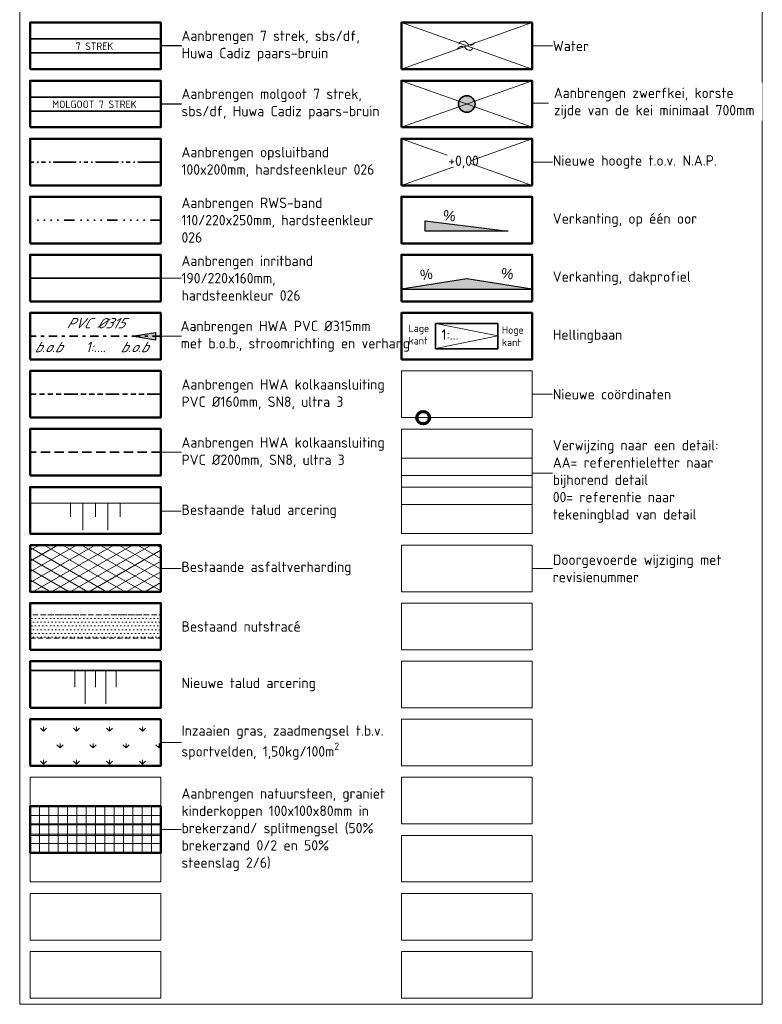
# Model space of a CAD drawing. Header units: metres. Extents: x 264779 to 275389, y 575281 to 580396.
# Tile 172 of 174: x 268162 to 268341, y 577177 to 577414. Entities that reach past the tile are written whole.
import ezdxf
from ezdxf.enums import TextEntityAlignment as Align

# ---------------------------------------------------------------- set-up
doc = ezdxf.new("R2018")
doc.units = ezdxf.units.M
for name, pattern in [('B-WE-RI-HWA_HUISAANSLUITING_PVC_125-G', [10, 3.25, -0.75, 1.25, -0.75, 1.25, -0.75, 1.25, -0.75]), ('B-WE-RI-HWA_PVC_125-G', [10, 2.25, -1.083333, 2.25, -1.083333, 2.25, -1.083333]), ('B-WE-RI-HWA_PVC_315-G', [10, 2, -1.125, 0.75, -1.125, 2, -1.125, 0.75, -1.125]), ('B-WE-VH-KANTOPSLUITING_OPSLUITBAND_[AFMETINGEN1]-G', [10, 5.5, -0.875, 0, -0.875, 1, -0.875, 0, -0.875]), ('B-WE-VH-KANTOPSLUITING_TROTTOIRBAND_RWS_[AFMETINGEN1]-G', [10, 2.5, -1.5, 0, -1.5, 0, -1.5, 0, -1.5, 0, -1.5]), ('DASHED', [19.05, 12.7, -6.35])]:
    doc.linetypes.add(name, pattern=pattern)
for name, color, linetype, lineweight in [('B-WE-GW-TALUDARCERING-G', 252, 'Continuous', 18), ('B-WE-GW-TALUDARCERING_KORT-G', 252, 'Continuous', 18), ('B-WE-GW-TALUDARCERING_LANG-G', 252, 'Continuous', 18), ('B-WE-KL-TRACE-G', 252, 'DASHED', 18), ('B-WE-VH-VERHARDING_ASFALT-A', 252, 'Continuous', 18), ('N-OI-RI-ALGEMEEN-B.O.B.-T25', 7, 'Continuous', 25), ('N-OI-RI-ALGEMEEN-INFORMATIE-T25', 7, 'Continuous', 25), ('N-OI-RI-ALGEMEEN-STROOMRICHTING-S', 7, 'Continuous', 25), ('N-OI-RI-ALGEMEEN-VERHANG-T25', 7, 'Continuous', 25), ('N-WE-GW-TALUD_KRUIN-G', 3, 'Continuous', 35), ('N-WE-GW-TALUDARCERING_KORT-G', 90, 'Continuous', 18), ('N-WE-GW-TALUDARCERING_LANG-G', 60, 'Continuous', 13), ('N-WE-OG-TOPOGRAFIE-G', 7, 'Continuous', 35), ('N-WE-VH-GOOT_SBS-G', 40, 'Continuous', 35), ('N-WE-VH-HELLING_AANDUIDING-G', 30, 'Continuous', 18), ('N-WE-VH-KANTOPSLUITING_INRITBAND_190-220x160-G', 60, 'B-WE-VH-KANTOPSLUITING_GAZONBAND_[AFMETINGEN1]-G', 35), ('N-WE-VH-KANTOPSLUITING_OPSLUITBAND_100x200-G', 60, 'B-WE-VH-KANTOPSLUITING_OPSLUITBAND_[AFMETINGEN1]-G', 35), ('N-WE-VH-KANTOPSLUITING_TROTTOIRBAND_RWS_110-220x250-G', 60, 'B-WE-VH-KANTOPSLUITING_TROTTOIRBAND_RWS_[AFMETINGEN1]-G', 35), ('N-WE-VH-STREKLAGEN_SBS-G', 40, 'Continuous', 35), ('N-WE-VH-VERHARDING_BETON-A', 254, 'Continuous', 18), ('N-WE-VH-VERHARDING_NATUURSTEEN-A', 40, 'Continuous', 18), ('N-XX-AL-HOOGTELABEL-T25-M', 7, 'Continuous', 25), ('N-XX-AL-TOPOGRAFIE-G', 7, 'Continuous', 35), ('N-XX-AL-TOPOGRAFIE-S', 7, 'Continuous', 18), ('X-XX-AL-T18-1000', 10, 'Continuous', 18), ('X-XX-AL-T25', 7, 'Continuous', 25), ('X-XX-AL-TEKENBLAD_KADER_LEGENDA_BENAMINGSKADER_35-G', 7, 'Continuous', 50), ('X-XX-AL-VERKANTING_DAKPROFIEL-S', 7, 'Continuous', 25), ('X-XX-AL-VERKANTING_ÉÉN_OOR-S', 7, 'Continuous', 25), ('X-XX-AL-VERWIJZING_COORDINATEN-T25', 7, 'Continuous', 25)]:
    doc.layers.add(name, color=color, linetype=linetype, lineweight=lineweight)
for name, color, linetype, lineweight, true_color in [('B-WE-KL-TRACE-A', 9, 'Continuous', 13, 0x808080), ('N-GV-GR-GRAS_BERMKRUIDENMENGSEL-A', 7, 'Continuous', 18, 0x00a500), ('N-OI-RI-HWA_KOLKAANSLUITING_PVC_160-G', 150, 'B-WE-RI-HWA_HUISAANSLUITING_PVC_125-G', 35, 0x007fff), ('N-OI-RI-HWA_KOLKAANSLUITING_PVC_200-G', 150, 'B-WE-RI-HWA_PVC_125-G', 35, 0x007fff), ('N-OI-RI-HWA_PVC_315-G', 150, 'B-WE-RI-HWA_PVC_315-G', 35, 0x007fff)]:
    doc.layers.add(name, color=color, linetype=linetype, lineweight=lineweight, true_color=true_color)
doc.layers.add('X-XX-AL-Hulp', color=6, linetype='Continuous', plot=False)
doc.layers.add('X-XX-AL-HULPLAAG-G', color=6, linetype='Continuous', lineweight=18, plot=False)
doc.layers.add('X-XX-AL-T70-250', color=210, linetype='Continuous', lineweight=70, plot=False)
doc.styles.add('NLCS-ISO-ANNOTATIVE-T18', font='NLCS-ISO.ttf', dxfattribs={"height": 1.8})
doc.styles.add('NLCS-ISO-ANNOTATIVE-T25', font='NLCS-ISO.ttf', dxfattribs={"height": 2.5})
doc.styles.add('NLCS-ISO-ANNOTATIVE-T25 BESTAAND', font='NLCS-ISO.ttf', dxfattribs={"height": 2.5})
doc.styles.add('NLCS-ISO-ANNOTATIVE-T25-BOB', font='NLCS-ISO.ttf', dxfattribs={"oblique": 30, "height": 2.5})
doc.styles.add('NLCS-ISO-M1000-T25', font='NLCS-ISO.ttf', dxfattribs={"height": 2.5})
doc.styles.get("Standard").update_dxf_attribs({"font": 'arial.ttf'})
doc.linetypes.add('B-WE-VH-KANTOPSLUITING_GAZONBAND_[AFMETINGEN1]-G', pattern='A,4,-3,[160,NLCS.shx,S=0.25,R=0,X=0,Y=0],-3', length=10)

# ---------------------------------------------------------------- blocks, each defined once
blk = doc.blocks.new('*U318')
at = {"layer": 'X-XX-AL-HULPLAAG-G'}
blk.add_lwpolyline([(-15.75, -5.62), (15.75, -5.62), (15.75, 5.62), (-15.75, 5.62)], close=True, dxfattribs=at)
blk = doc.blocks.new('*U319')
at = {"layer": 'X-XX-AL-HULPLAAG-G', "color": 0, "linetype": 'ByBlock', "lineweight": -2, "transparency": 16777216}
for p in [(0, -238), (89.5, -238), (0, -252), (89.5, -252), (0, -266), (89.5, -266), (0, -280), (89.5, -280), (0, -294), (89.5, -294), (0, -308), (89.5, -308), (0, -322), (89.5, -322), (0, -336), (89.5, -336), (0, -350), (89.5, -350), (0, -364), (89.5, -364), (0, -378), (89.5, -378), (0, -392), (89.5, -392), (0, -406), (89.5, -406), (0, -420), (89.5, -420), (0, -434), (89.5, -434), (0, -448), (89.5, -448), (0, -462), (89.5, -462)]:
    blk.add_blockref('*U318', p, dxfattribs=at)
blk = doc.blocks.new('*U145')
at = {"layer": 'X-XX-AL-T25', "ltscale": 0.5}
blk.add_hatch(color=256, dxfattribs=at).paths.add_polyline_path([(-3.33, 0), (1.67, 0.83), (1.67, -0.83)])
at = {"layer": 'X-XX-AL-T25'}
blk.add_lwpolyline([(-3.33, 0), (1.67, 0.83), (1.67, -0.83)], close=True, dxfattribs=at)
blk = doc.blocks.new('*U42')
h = blk.add_hatch(color=256)
h.dxf.hatch_style = 1
h.paths.add_polyline_path([(-15.75, 0), (0, 0), (15.75, 0), (0, 2.5)])
at = {"flags": 128}
blk.add_lwpolyline([(-15.75, 0), (0, 0), (15.75, 0), (0, 2.5)], close=True, dxfattribs=at)
at = {"lineweight": 30, "flags": 30}
for tag, rotation, p in [('HELLING_2', 8, (-11.38, 4.6)), ('HELLING', 352, (8.51, 5.21))]:
    blk.add_attdef(tag, text='', height=2.5, rotation=rotation, dxfattribs=at).set_placement(p, align=Align.TOP_LEFT)
blk = doc.blocks.new('*U41')
h = blk.add_hatch(color=256)
h.dxf.hatch_style = 1
h.paths.add_polyline_path([(20, 0), (0, 0), (0, 2.5)])
at = {"flags": 128}
blk.add_lwpolyline([(20, 0), (0, 0), (0, 2.5), (20, 0)], dxfattribs=at)
at = {"lineweight": 30, "flags": 35}
blk.add_attdef('HELLING', text='', height=2.5, rotation=353, dxfattribs=at).set_placement((4.51, 5.13), align=Align.TOP_LEFT)
blk = doc.blocks.new('N-SAL-COORDINATEN-SO-ANNO')
at = {"layer": 'X-XX-AL-T70-250'}
blk.add_circle((0, 0), 1.5, dxfattribs=at)
blk = doc.blocks.new('SOG-TOPOGRAFIE_WATER-SO')
at = {"flags": 128}
for points in [[(-1.91, 0.46), (-1.82, 0.6, -0.538831), (0.18, 0.63, 0.605168), (1.86, 0.83, -4.035705)], [(-2.28, -0.81), (-2.19, -0.67, -0.538831), (-0.18, -0.63, 0.605168), (1.49, -0.44, -4.035705)]]:
    blk.add_lwpolyline(points, format="xyb", dxfattribs=at)

msp = doc.modelspace()

# ---------------------------------------------------------------- hatches: boundary and pattern name
at = {"layer": 'B-WE-KL-TRACE-A'}
h = msp.add_hatch(dxfattribs=at)
h.set_pattern_fill('DOTS', color=256, scale=0.5625)
h.set_pattern_definition([(0, (268219.1385, 574738.912), (0.44648438, 0.89296875), [0, -0.89296875])])
h.paths.add_polyline_path([(268164.249, 577264.868), (268195.749, 577264.868), (268195.749, 577270.493), (268164.249, 577270.493)])
at = {"layer": 'B-WE-VH-VERHARDING_ASFALT-A'}
h = msp.add_hatch(dxfattribs=at)
h.set_pattern_fill('AVH-ASFALT', color=256, scale=2.25, angle=90, style=0, pattern_type=2)
h.set_pattern_definition([(150, (268122.0452, 577376.0005), (-1.125, -1.948557), []), (210, (268122.0452, 577376.0005), (1.125, -1.948557), [])])
h.paths.add_polyline_path([(268195.749, 577276.056), (268195.749, 577287.306), (268164.249, 577287.306), (268164.249, 577276.056)])
at = {"layer": 'N-GV-GR-GRAS_BERMKRUIDENMENGSEL-A'}
h = msp.add_hatch(dxfattribs=at)
h.set_pattern_fill('AGR-KRUIDEN', color=256, scale=0.5625, pattern_type=2)
h.set_pattern_definition([(90, (509807.0935, 1200934.446), (-3.977475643, 3.977475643), [1.0546875, -6.90026379]), (45, (509807.0935, 1200934.446), (-3.977475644, 3.977475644), [1.0546875, -4.5703125]), (135, (509807.0935, 1200934.446), (-3.977475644, -3.977475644), [1.0546875, -4.5703125])])
h.paths.add_polyline_path([(268195.73, 577234.056), (268195.73, 577245.306), (268164.249, 577245.306), (268164.249, 577234.056)])
at = {"layer": 'N-WE-VH-VERHARDING_BETON-A'}
h = msp.add_hatch(color=256, dxfattribs=at)
h.dxf.hatch_style = 1
edge = h.paths.add_edge_path()
edge.add_arc((268269.499, 577393.681), 2, 0, 360)
at = {"layer": 'N-WE-VH-VERHARDING_NATUURSTEEN-A'}
h = msp.add_hatch(dxfattribs=at)
h.set_pattern_fill('AVH-BETONPLAAT_BLOK', color=256, scale=1.125, pattern_type=2)
h.set_pattern_definition([(0, (268164.2492, 577213.0558), (0, 2.25), []), (90, (268164.2492, 577213.0558), (-2.25, 1e-16), [])])
h.paths.add_polyline_path([(268195.72, 577213.056), (268195.72, 577224.306), (268164.249, 577224.306), (268164.249, 577213.056)])

# ---------------------------------------------------------------- linework, layer by layer
at = {"layer": 'B-WE-GW-TALUDARCERING-G', "flags": 128}
msp.add_lwpolyline([(268195.749, 577297.396), (268164.249, 577297.396)], dxfattribs=at)
at = {"layer": 'B-WE-GW-TALUDARCERING_KORT-G', "flags": 128}
for points in [[(268173.999, 577297.396), (268173.999, 577294.134)], [(268179.999, 577297.396), (268179.999, 577294.134)], [(268185.999, 577297.396), (268185.999, 577294.134)]]:
    msp.add_lwpolyline(points, dxfattribs=at)
at = {"layer": 'B-WE-GW-TALUDARCERING_LANG-G', "flags": 128}
for points in [[(268176.999, 577297.396), (268176.999, 577290.871)], [(268182.999, 577297.396), (268182.999, 577290.871)]]:
    msp.add_lwpolyline(points, dxfattribs=at)
at = {"layer": 'B-WE-KL-TRACE-G', "ltscale": 0.1, "flags": 128}
msp.add_lwpolyline([(268164.249, 577264.868), (268195.749, 577264.868), (268195.749, 577270.493), (268164.249, 577270.493)], close=True, dxfattribs=at)
at = {"layer": 'N-OI-RI-HWA_KOLKAANSLUITING_PVC_160-G', "flags": 128}
msp.add_lwpolyline([(268195.749, 577323.681), (268164.249, 577323.681)], dxfattribs=at)
at = {"layer": 'N-OI-RI-HWA_KOLKAANSLUITING_PVC_200-G', "flags": 128}
msp.add_lwpolyline([(268195.749, 577309.681), (268164.249, 577309.681)], dxfattribs=at)
at = {"layer": 'N-OI-RI-HWA_PVC_315-G', "flags": 128}
msp.add_lwpolyline([(268195.749, 577337.681), (268164.249, 577337.681)], dxfattribs=at)
at = {"layer": 'N-WE-GW-TALUD_KRUIN-G', "flags": 128}
msp.add_lwpolyline([(268195.749, 577257.084), (268164.249, 577257.084)], dxfattribs=at)
at = {"layer": 'N-WE-GW-TALUDARCERING_KORT-G', "flags": 128}
for points in [[(268174.999, 577257.084), (268174.999, 577253.071)], [(268179.999, 577257.084), (268179.999, 577253.071)], [(268184.999, 577257.084), (268184.999, 577253.071)]]:
    msp.add_lwpolyline(points, dxfattribs=at)
at = {"layer": 'N-WE-GW-TALUDARCERING_LANG-G', "flags": 128}
for points in [[(268177.499, 577257.084), (268177.499, 577249.059)], [(268182.499, 577257.084), (268182.499, 577249.059)]]:
    msp.add_lwpolyline(points, dxfattribs=at)
at = {"layer": 'N-WE-VH-KANTOPSLUITING_INRITBAND_190-220x160-G', "flags": 128}
msp.add_lwpolyline([(268195.749, 577351.701), (268164.249, 577351.701)], dxfattribs=at)
at = {"layer": 'N-WE-VH-KANTOPSLUITING_OPSLUITBAND_100x200-G', "flags": 128}
msp.add_lwpolyline([(268195.749, 577379.681), (268164.249, 577379.681)], dxfattribs=at)
at = {"layer": 'N-WE-VH-KANTOPSLUITING_TROTTOIRBAND_RWS_110-220x250-G', "ltscale": 0.99999, "flags": 128}
msp.add_lwpolyline([(268195.749, 577365.681), (268164.249, 577365.681)], dxfattribs=at)
at = {"layer": 'N-XX-AL-TOPOGRAFIE-G', "ltscale": 0.99999}
msp.add_circle((268269.499, 577393.681), 2, dxfattribs=at)
at = {"layer": 'X-XX-AL-HULPLAAG-G'}
msp.add_lwpolyline([(268161.749, 577176.556), (268340.749, 577176.556), (268340.749, 577653.056), (268161.749, 577653.056)], close=True, dxfattribs=at)
for points in [[(268253.749, 577413.306), (268285.249, 577402.056)], [(268285.249, 577413.306), (268253.749, 577402.056)], [(268253.749, 577385.306), (268285.249, 577374.056)], [(268285.249, 577385.306), (268253.749, 577374.056)]]:
    msp.add_lwpolyline(points, dxfattribs=at)
at = {"layer": 'X-XX-AL-HULPLAAG-G', "flags": 128}
for points in [[(268290.249, 577407.681), (268285.249, 577407.681)], [(268290.249, 577393.85), (268285.227, 577393.85)], [(268290.279, 577379.681), (268285.249, 577379.681)], [(268200.749, 577351.681), (268195.749, 577351.681)], [(268290.249, 577323.681), (268285.249, 577323.681)], [(268290.249, 577304.681), (268285.249, 577304.681)], [(268200.749, 577295.456), (268195.749, 577295.456)], [(268200.721, 577281.681), (268195.752, 577281.681)], [(268290.249, 577281.681), (268285.249, 577281.681)]]:
    msp.add_lwpolyline(points, dxfattribs=at)
at = {"layer": 'X-XX-AL-HULPLAAG-G', "ltscale": 0.99999, "flags": 128}
for points in [[(268253.749, 577399.306), (268285.249, 577388.056)], [(268285.249, 577399.306), (268253.749, 577388.056)]]:
    msp.add_lwpolyline(points, dxfattribs=at)
at = {"layer": 'X-XX-AL-HULPLAAG-G', "flags": 128}
for points in [[(268253.749, 577318.056), (268285.249, 577318.056), (268285.249, 577329.306), (268253.749, 577329.306)], [(268253.749, 577297.056), (268285.249, 577297.056), (268285.249, 577308.306), (268253.749, 577308.306)], [(268253.749, 577276.056), (268285.249, 577276.056), (268285.249, 577287.306), (268253.749, 577287.306)]]:
    msp.add_lwpolyline(points, close=True, dxfattribs=at)
at = {"layer": 'X-XX-AL-TEKENBLAD_KADER_LEGENDA_BENAMINGSKADER_35-G', "flags": 128}
for points in [[(268164.249, 577402.056), (268195.749, 577402.056), (268195.749, 577413.306), (268164.249, 577413.306)], [(268253.749, 577402.056), (268285.249, 577402.056), (268285.249, 577413.306), (268253.749, 577413.306)], [(268253.749, 577388.056), (268285.249, 577388.056), (268285.249, 577399.306), (268253.749, 577399.306)], [(268164.249, 577374.056), (268195.749, 577374.056), (268195.749, 577385.306), (268164.249, 577385.306)], [(268253.749, 577374.056), (268285.249, 577374.056), (268285.249, 577385.306), (268253.749, 577385.306)], [(268164.249, 577360.056), (268195.749, 577360.056), (268195.749, 577371.306), (268164.249, 577371.306)], [(268253.749, 577360.056), (268285.249, 577360.056), (268285.249, 577371.306), (268253.749, 577371.306)], [(268164.249, 577346.056), (268195.749, 577346.056), (268195.749, 577357.306), (268164.249, 577357.306)], [(268253.749, 577346.056), (268285.249, 577346.056), (268285.249, 577357.306), (268253.749, 577357.306)], [(268164.249, 577318.056), (268195.749, 577318.056), (268195.749, 577329.306), (268164.249, 577329.306)], [(268164.249, 577304.056), (268195.749, 577304.056), (268195.749, 577315.306), (268164.249, 577315.306)], [(268164.249, 577290.056), (268195.749, 577290.056), (268195.749, 577301.306), (268164.249, 577301.306)], [(268164.249, 577287.306), (268164.249, 577276.056), (268195.749, 577276.056), (268195.749, 577287.306), (268164.249, 577287.306)], [(268164.249, 577262.056), (268195.749, 577262.056), (268195.749, 577273.306), (268164.249, 577273.306)], [(268164.249, 577248.056), (268195.749, 577248.056), (268195.749, 577259.306), (268164.249, 577259.306)], [(268164.249, 577234.056), (268195.749, 577234.056), (268195.749, 577245.306), (268164.249, 577245.306)], [(268164.249, 577213.056), (268195.749, 577213.056), (268195.749, 577224.306), (268164.249, 577224.306)]]:
    msp.add_lwpolyline(points, close=True, dxfattribs=at)

# ---------------------------------------------------------------- block references
at = {"layer": 'N-XX-AL-TOPOGRAFIE-S'}
msp.add_blockref('SOG-TOPOGRAFIE_WATER-SO', (268269.499, 577407.681), dxfattribs=at)
at = {"layer": 'X-XX-AL-HULPLAAG-G'}
msp.add_blockref('*U319', (268179.999, 577645.681), dxfattribs=at)
at = {"layer": 'X-XX-AL-VERKANTING_DAKPROFIEL-S'}
ref = msp.add_blockref('*U42', (268269.499, 577349.02), dxfattribs=at)
lines = msp.add_mtext('%', dxfattribs={"layer": '0', "insert": (268258.122, 577353.624), "char_height": 2.5, "attachment_point": 1, "rotation": 8, "bg_fill": 3, "box_fill_scale": 1.15, "bg_fill_color": 256, "bg_fill_transparency": 0})
ref.add_attrib('HELLING_2', '', (268258.122, 577353.624)).embed_mtext(lines)
lines = msp.add_mtext('%', dxfattribs={"layer": '0', "insert": (268278.005, 577354.226), "char_height": 2.5, "attachment_point": 1, "rotation": 352, "bg_fill": 3, "box_fill_scale": 1.15, "bg_fill_color": 256, "bg_fill_transparency": 0})
ref.add_attrib('HELLING', '', (268278.005, 577354.226)).embed_mtext(lines)
at = {"layer": 'X-XX-AL-VERKANTING_ÉÉN_OOR-S'}
ref = msp.add_blockref('*U41', (268259.499, 577363.035), dxfattribs=at)
lines = msp.add_mtext('%', dxfattribs={"layer": '0', "insert": (268264.007, 577368.165), "char_height": 2.5, "attachment_point": 1, "rotation": 353, "bg_fill": 3, "box_fill_scale": 1.15, "bg_fill_color": 256, "bg_fill_transparency": 0})
ref.add_attrib('HELLING', '', (268264.007, 577368.165)).embed_mtext(lines)
at = {"layer": 'X-XX-AL-VERWIJZING_COORDINATEN-T25'}
msp.add_blockref('N-SAL-COORDINATEN-SO-ANNO', (268258.993, 577318.025), dxfattribs=at)

# ---------------------------------------------------------------- next in the draw order: texts
at = {"layer": 'N-OI-RI-ALGEMEEN-B.O.B.-T25', "ltscale": 0.5, "insert": (268190.483, 577335.073, 0.225), "char_height": 2.5, "width": 8.96442, "attachment_point": 5, "style": 'NLCS-ISO-ANNOTATIVE-T25-BOB', "bg_fill": 3, "box_fill_scale": 1.15, "bg_fill_color": 256, "bg_fill_transparency": 0}
msp.add_mtext('\\A1;\\pxql;b.o.b', dxfattribs=at)
at = {"layer": 'N-OI-RI-ALGEMEEN-INFORMATIE-T25', "ltscale": 0.5, "insert": (268179.999, 577340.82, 0.225), "char_height": 2.5, "attachment_point": 5, "style": 'NLCS-ISO-ANNOTATIVE-T25-BOB', "bg_fill": 3, "box_fill_scale": 1.15, "bg_fill_color": 256, "bg_fill_transparency": 0}
msp.add_mtext('\\A1;PVC %%C315', dxfattribs=at)
at = {"layer": 'N-XX-AL-HOOGTELABEL-T25-M', "insert": (268265.069, 577381.266), "char_height": 2.5, "width": 5.2144, "attachment_point": 1, "style": 'NLCS-ISO-M1000-T25', "bg_fill": 3, "box_fill_scale": 1.1, "bg_fill_color": 256, "bg_fill_transparency": 0}
msp.add_mtext('+0,00', dxfattribs=at)
at = {"layer": 'X-XX-AL-T18-1000', "char_height": 1.8, "attachment_point": 5, "style": 'NLCS-ISO-ANNOTATIVE-T18', "bg_fill": 3, "box_fill_scale": 1.5, "bg_fill_color": 256, "bg_fill_transparency": 0}
for s, insert, width in [('7 STREK', (268179.762, 577407.618), 9.198), ('MOLGOOT 7 STREK', (268179.762, 577393.618), 20.358)]:
    msp.add_mtext(s, dxfattribs=dict(at, insert=insert, width=width))
at = {"layer": 'X-XX-AL-T25', "attachment_point": 4, "bg_fill": 3, "box_fill_scale": 1, "bg_fill_color": 256, "bg_fill_transparency": 0}
for s, insert, char_height, width, style in [('Aanbrengen 7 strek, sbs/df, Huwa Cadiz paars-bruin', (268200.749, 577407.681), 2.5, 44.025, 'NLCS-ISO-ANNOTATIVE-T25'), ('Aanbrengen molgoot 7 strek, sbs/df, Huwa Cadiz paars-bruin', (268200.749, 577393.681), 2.5, 49.48271, 'NLCS-ISO-ANNOTATIVE-T25'), ('Aanbrengen opsluitband 100x200mm, hardsteenkleur 026', (268200.749, 577379.681), 2.5, 48.35811, 'NLCS-ISO-ANNOTATIVE-T25'), ('Aanbrengen RWS-band 110/220x250mm, hardsteenkleur 026', (268200.749, 577365.681), 2.5, 47.07283, 'NLCS-ISO-ANNOTATIVE-T25'), ('Aanbrengen inritband 190/220x160mm, hardsteenkleur 026   ', (268200.749, 577351.681), 2.5, 45.94825, 'NLCS-ISO-ANNOTATIVE-T25'), ('Aanbrengen HWA PVC %%C315mm\\Pmet b.o.b., stroomrichting en verhang', (268200.531, 577337.681), 2.5, 52.78991, 'NLCS-ISO-ANNOTATIVE-T25'), ('Lage \\Pkant', (268255.499, 577338.081), 1.8, 1.8, 'NLCS-ISO-ANNOTATIVE-T18'), ('Hoge \\Pkant', (268277.999, 577337.681), 1.8, 1.8, 'NLCS-ISO-ANNOTATIVE-T18'), ('1:...', (268263.433, 577338.081), 2.5, 2.5, 'NLCS-ISO-ANNOTATIVE-T25'), ('Aanbrengen HWA kolkaansluiting PVC %%C160mm, SN8, ultra 3', (268200.749, 577323.681), 2.5, 50.67524, 'NLCS-ISO-ANNOTATIVE-T25'), ('Aanbrengen HWA kolkaansluiting PVC %%C200mm, SN8, ultra 3', (268200.749, 577309.681), 2.5, 50.34456, 'NLCS-ISO-ANNOTATIVE-T25'), ('Verwijzing naar een detail:\\PAA= referentieletter naar bijhorend detail\\P00= referentie naar tekeningblad van detail', (268290.249, 577302.681), 2.5, 40.775, 'NLCS-ISO-ANNOTATIVE-T25'), ('Doorgevoerde wijziging met revisienummer', (268290.249, 577281.681), 2.5, 41.275, 'NLCS-ISO-ANNOTATIVE-T25'), ('Inzaaien gras, {\\A1;zaadmengsel t.b.v. sportvelden, 1,50kg/100m\\H0.7x;\\S2^ ;}', (268200.749, 577239.681), 2.5, 49.58637, 'NLCS-ISO-ANNOTATIVE-T25'), ('\\A1;Aanbrengen natuursteen, graniet kinderkoppen 100x100x80mm in brekerzand/ splitmengsel (50% brekerzand 0/2 en 50% steenslag 2/6)', (268200.749, 577218.681), 2.5, 49.65502, 'NLCS-ISO-ANNOTATIVE-T25')]:
    msp.add_mtext(s, dxfattribs=dict(at, insert=insert, char_height=char_height, width=width, style=style))
at = {"layer": 'X-XX-AL-T25', "char_height": 2.5, "attachment_point": 4, "style": 'NLCS-ISO-ANNOTATIVE-T25', "bg_fill": 3, "box_fill_scale": 1, "bg_fill_color": 256, "bg_fill_transparency": 0}
for s, insert in [('Water', (268290.249, 577407.681)), ('Nieuwe hoogte t.o.v. N.A.P.', (268290.249, 577379.681)), ('Verkanting, op één oor', (268290.249, 577365.681)), ('Verkanting, dakprofiel', (268290.249, 577351.681)), ('Hellingbaan', (268290.249, 577337.681)), ('Nieuwe coördinaten', (268290.249, 577323.681)), ('Bestaande talud arcering', (268200.749, 577295.456)), ('Bestaande asfaltverharding', (268200.724, 577281.677)), ('Bestaand nutstracé', (268200.749, 577267.681)), ('Nieuwe talud arcering', (268200.749, 577253.681))]:
    msp.add_mtext(s, dxfattribs=dict(at, insert=insert))
at = {"layer": 'X-XX-AL-T25', "insert": (268290.507, 577393.89), "char_height": 2.5, "width": 49.025, "attachment_point": 4, "rotation": 360, "style": 'NLCS-ISO-ANNOTATIVE-T25', "bg_fill": 2}
msp.add_mtext('Aanbrengen zwerfkei, korste zijde van de kei minimaal 700mm', dxfattribs=at)

# ---------------------------------------------------------------- next in the draw order: linework, layer by layer
at = {"layer": 'N-WE-OG-TOPOGRAFIE-G'}
msp.add_lwpolyline([(268261.999, 577334.631), (268276.999, 577334.631), (268276.999, 577340.731), (268261.999, 577340.731)], close=True, dxfattribs=at)
at = {"layer": 'N-WE-VH-GOOT_SBS-G', "flags": 128}
for points in [[(268195.749, 577395.368), (268164.249, 577395.368)], [(268195.749, 577391.993), (268164.249, 577391.993)]]:
    msp.add_lwpolyline(points, dxfattribs=at)
at = {"layer": 'N-WE-VH-HELLING_AANDUIDING-G', "ltscale": 0.75}
msp.add_lwpolyline([(268261.999, 577340.731), (268276.999, 577337.731), (268261.999, 577334.731)], dxfattribs=at)
at = {"layer": 'N-WE-VH-STREKLAGEN_SBS-G', "flags": 128}
for points in [[(268195.749, 577409.368), (268164.249, 577409.368)], [(268195.749, 577405.993), (268164.249, 577405.993)]]:
    msp.add_lwpolyline(points, dxfattribs=at)
at = {"layer": 'X-XX-AL-Hulp', "flags": 128}
for points in [[(268200.749, 577407.681), (268195.749, 577407.681)], [(268200.749, 577393.681), (268195.749, 577393.681)]]:
    msp.add_lwpolyline(points, dxfattribs=at)
at = {"layer": 'X-XX-AL-HULPLAAG-G', "flags": 128}
for points in [[(268200.749, 577337.681), (268195.749, 577337.681)], [(268200.749, 577309.681), (268195.729, 577309.681)], [(268200.73, 577239.681), (268195.749, 577239.681)], [(268200.72, 577218.681), (268195.749, 577218.681)]]:
    msp.add_lwpolyline(points, dxfattribs=at)
at = {"layer": 'X-XX-AL-TEKENBLAD_KADER_LEGENDA_BENAMINGSKADER_35-G', "flags": 128}
for points in [[(268164.249, 577388.056), (268195.749, 577388.056), (268195.749, 577399.306), (268164.249, 577399.306)], [(268164.249, 577332.056), (268195.749, 577332.056), (268195.749, 577343.306), (268164.249, 577343.306)], [(268253.749, 577332.056), (268285.249, 577332.056), (268285.249, 577343.306), (268253.749, 577343.306)]]:
    msp.add_lwpolyline(points, close=True, dxfattribs=at)

# ---------------------------------------------------------------- next in the draw order: block references
at = {"layer": 'N-OI-RI-ALGEMEEN-STROOMRICHTING-S', "ltscale": 0.99999, "xscale": 1.125000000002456, "yscale": 1.125000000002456, "zscale": 1.125000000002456}
msp.add_blockref('*U145', (268192.597, 577337.681), dxfattribs=at)

# ---------------------------------------------------------------- next in the draw order: texts
at = {"layer": 'N-OI-RI-ALGEMEEN-B.O.B.-T25', "ltscale": 0.5, "insert": (268169.767, 577335.073, 0.225), "char_height": 2.5, "width": 8.96442, "attachment_point": 5, "style": 'NLCS-ISO-ANNOTATIVE-T25-BOB', "bg_fill": 3, "box_fill_scale": 1.15, "bg_fill_color": 256, "bg_fill_transparency": 0}
msp.add_mtext('\\A1;\\pxql;b.o.b', dxfattribs=at)
at = {"layer": 'N-OI-RI-ALGEMEEN-VERHANG-T25', "ltscale": 0.5, "insert": (268177.678, 577336.33), "char_height": 2.5, "attachment_point": 1, "style": 'NLCS-ISO-ANNOTATIVE-T25 BESTAAND', "bg_fill": 3, "box_fill_scale": 1.15, "bg_fill_color": 256, "bg_fill_transparency": 0}
msp.add_mtext('{\\fNLCS-ISO|b0|i1|c0|p34;1:....}', dxfattribs=at)

doc.saveas('drawing.dxf')
